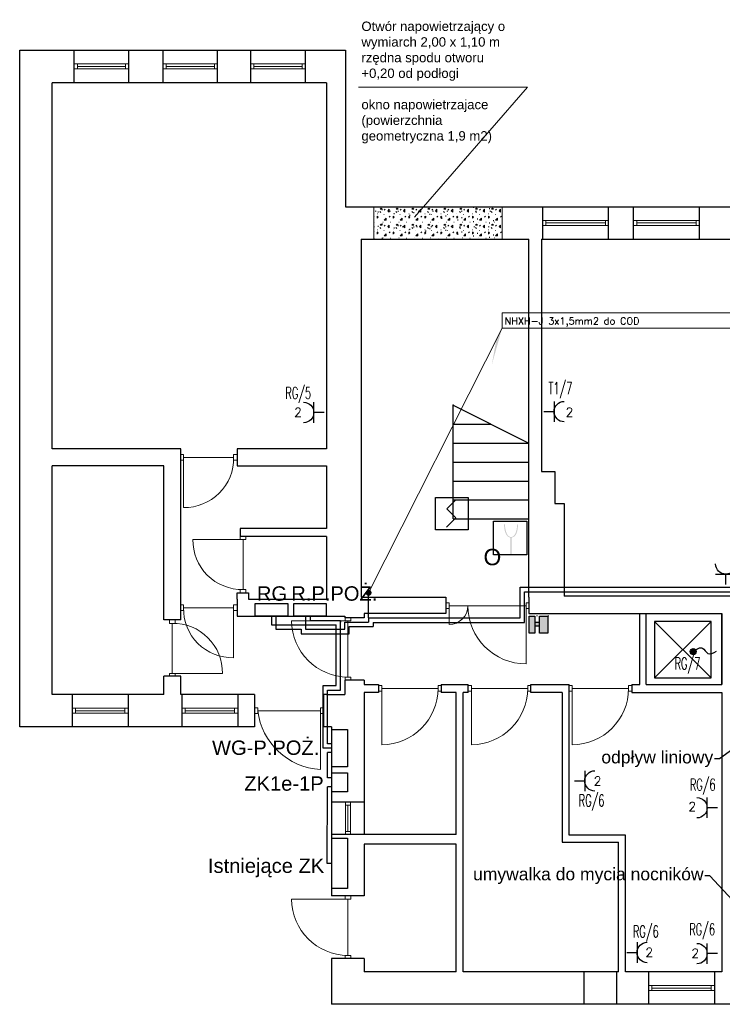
# Model space of a CAD drawing. Header units: millimetres. Extents: x 2260 to 32334, y -33324 to 11762.
# Tile 49 of 79: x 2861 to 3982, y 10012 to 11584. Entities that reach past the tile are written whole.
import ezdxf
from ezdxf import colors
from ezdxf.entities.mleader import LeaderData, LeaderLine
from ezdxf.enums import TextEntityAlignment as Align
from ezdxf.math import Vec2, Vec3

# ---------------------------------------------------------------- set-up
doc = ezdxf.new("R2010")
doc.units = ezdxf.units.MM
for name, color, linetype, lineweight in [('_E_IT_SSP_ROP', 30, 'Continuous', 20), ('E-OPISY', 7, 'Continuous', 0), ('SIEMENS_czujki', 1, 'Continuous', 30), ('stolarka', 3, 'Continuous', 9), ('ściany nośne', 1, 'Continuous', 25)]:
    doc.layers.add(name, color=color, linetype=linetype, lineweight=lineweight)
for name, color, linetype in [('E_gniazda wtyczkowe i siła', 1, 'Continuous'), ('EL_OS_Adres_Opraw', 7, 'Continuous'), ('S_INSTALACJA', 1, 'Continuous'), ('SIEMENS_adres', 7, 'Continuous'), ('SIEMENS_adres_csp', 7, 'Continuous'), ('SIEMENS_grupa', 5, 'Continuous'), ('SIEMENS_komentarze', 7, 'Continuous')]:
    doc.layers.add(name, color=color, linetype=linetype)
doc.layers.add('oddymianie', color=5, linetype='Continuous', lineweight=20, plot=False)
doc.styles.add('ADESK1', font='romans', dxfattribs={"oblique": 15})
doc.styles.add('ARIAL', font='arial.ttf', dxfattribs={"height": 10})
doc.styles.add('ELECTRICAL', font='romans.shx')
doc.styles.add('KO', font='simplex.shx')
doc.styles.add('MtXpl_romans_shx', font='romans.shx')
doc.styles.get("Standard").update_dxf_attribs({"font": 'arial.ttf'})

# ---------------------------------------------------------------- blocks, each defined once
blk = doc.blocks.new('GN_POJEDYNCZ')
at = {"ltscale": 0.5}
for p, q in [((0.5, 0.5), (-0.5, 0.5)), ((0, 0), (0, 0.5))]:
    blk.add_line(p, q, dxfattribs=at)
blk.add_arc((0, 1), 0.5, 180, 0, dxfattribs=at)
blk = doc.blocks.new('Legenda$0$_E_Wypust')
at = {"linetype": 'ByBlock'}
h = blk.add_hatch(color=0, dxfattribs=at)
edge = h.paths.add_edge_path()
edge.add_ellipse((0, 0), major_axis=(0.398, 0), ratio=1, start_angle=0, end_angle=360)
at = {"color": 0, "linetype": 'ByBlock'}
blk.add_circle((0, 0), 0.398, dxfattribs=at)
blk.add_spline([(0, 0), (1.23, 0.46), (1.93, -0.24), (3.08, 0.05)], degree=3, dxfattribs=at)
blk = doc.blocks.new('*U79')
for p, q in [((7.6, 28.6), (-10.5, 10.5)), ((-10.5, 10.5), (8.7, -8.7)), ((8.7, -8.7), (-11.1, -28.4))]:
    blk.add_line(p, q)
blk.add_lwpolyline([(-34.5, 34.5), (34.5, 34.5), (34.5, -34.5), (-34.5, -34.5)], close=True)
at = {"flags": 9}
blk.add_attdef('NAZWA', (-58.3, 81.4), '', height=22, dxfattribs=at)
at = {"layer": 'SIEMENS_adres', "style": 'ARIAL', "width": 0.7, "flags": 8}
blk.add_attdef('ADRES', text='', height=26, dxfattribs=at).set_placement((8.7, 57.1), align=Align.MIDDLE_LEFT)
at = {"layer": 'SIEMENS_adres_csp', "style": 'MtXpl_romans_shx', "flags": 8}
blk.add_attdef('CSP', text='', height=15.6, dxfattribs=at).set_placement((-41.4, 26.4), align=Align.MIDDLE_RIGHT)
at = {"layer": 'SIEMENS_grupa', "style": 'ARIAL', "width": 0.7, "flags": 8}
blk.add_attdef('GRUPA', text='', height=26, dxfattribs=at).set_placement((0, -45.7), align=Align.TOP_CENTER)
at = {"layer": 'SIEMENS_komentarze', "style": 'MtXpl_romans_shx', "flags": 1}
blk.add_attdef('PARAMETR', (-210.6, -12.1), '', height=22, dxfattribs=at)
at = {"layer": 'SIEMENS_komentarze', "style": 'MtXpl_romans_shx'}
blk.add_attdef('UWAGI', (40.4, -11.2), '', height=22, dxfattribs=at)

msp = doc.modelspace()

# ---------------------------------------------------------------- hatches: boundary and pattern name
at = {"transparency": 33554607}
h = msp.add_hatch(color=0, dxfattribs=at)
h.dxf.hatch_style = 1
h.set_gradient(color1=(0, 0, 255), color2=(0, 0, 228), one_color=1, tint=0.44995, name='CYLINDER')
h.paths.add_polyline_path([(3682.943, 10631.726), (3673.958, 10631.726), (3673.958, 10604.266), (3682.943, 10604.266)])
h.paths.add_polyline_path([(3690.496, 10631.726), (3690.496, 10604.266), (3703.915, 10604.266), (3703.915, 10631.726)])
h.paths.add_polyline_path([(3690.496, 10621.127), (3682.943, 10621.127), (3682.943, 10616.239), (3690.496, 10616.239)])
at = {"layer": '_E_IT_SSP_ROP', "lineweight": 30}
h = msp.add_hatch(color=256, dxfattribs=at)
edge = h.paths.add_edge_path()
edge.add_spline(control_points=[(3646.169, 10756.958), (3646.741, 10757.098), (3652.303, 10758.026), (3655.766, 10767.938), (3656.199, 10775.081), (3656.415, 10778.414)], knot_values=[0.41248098, 0.41248098, 0.41248098, 0.41248098, 1.16065763, 6.84798008, 10.93999112, 10.93999112, 10.93999112, 10.93999112], degree=3, periodic=0)
edge.add_line((3656.415, 10778.414), (3655.142, 10778.364))
edge.add_spline(control_points=[(3655.142, 10778.364), (3655.001, 10776.892), (3654.862, 10775.43), (3654.548, 10772.958), (3654.401, 10771.956), (3654.032, 10769.919), (3653.811, 10768.878), (3653.147, 10766.309), (3652.649, 10764.789), (3651.581, 10762.487), (3651.086, 10761.624), (3649.96, 10760.128), (3649.332, 10759.496), (3648.28, 10758.765), (3647.912, 10758.557), (3647.13, 10758.218), (3646.7, 10758.081), (3645.91, 10757.872), (3645.568, 10757.793), (3644.756, 10757.808)], knot_values=[0.09000362, 0.09000362, 0.09000362, 0.09000362, 2.04786432, 2.04786432, 3.36458653, 3.36458653, 4.68130874, 4.68130874, 6.58705887, 6.58705887, 7.88515302, 7.88515302, 9.18324717, 9.18324717, 9.83229424, 9.83229424, 10.48134132, 10.48134132, 10.93999112, 10.93999112, 10.93999112, 10.93999112], degree=3, periodic=0)
edge.add_spline(control_points=[(3645.216, 10757.714), (3644.865, 10757.793), (3644.523, 10757.872), (3643.733, 10758.081), (3643.302, 10758.218), (3642.521, 10758.557), (3642.152, 10758.765), (3641.101, 10759.496), (3640.472, 10760.128), (3639.347, 10761.624), (3638.851, 10762.487), (3637.784, 10764.789), (3637.286, 10766.309), (3636.622, 10768.878), (3636.4, 10769.919), (3636.032, 10771.956), (3635.884, 10772.958), (3635.57, 10775.43), (3635.431, 10776.892), (3635.291, 10778.364)], knot_values=[0.09000362, 0.09000362, 0.09000362, 0.09000362, 0.54865342, 0.54865342, 1.1977005, 1.1977005, 1.84674757, 1.84674757, 3.14484172, 3.14484172, 4.44293587, 4.44293587, 6.348686, 6.348686, 7.66540821, 7.66540821, 8.98213042, 8.98213042, 10.93999112, 10.93999112, 10.93999112, 10.93999112], degree=3, periodic=0)
edge.add_line((3635.291, 10778.364), (3633.82, 10778.197))
edge.add_spline(control_points=[(3633.82, 10778.197), (3634.21, 10775.124), (3634.469, 10767.462), (3638.625, 10757.853), (3643.691, 10757.098), (3644.263, 10756.958)], knot_values=[0.41248098, 0.41248098, 0.41248098, 0.41248098, 4.50449202, 10.19181446, 10.93999112, 10.93999112, 10.93999112, 10.93999112], degree=3, periodic=0)
edge.add_line((3644.263, 10756.958), (3644.263, 10730.889))
edge.add_line((3644.263, 10730.889), (3646.169, 10730.889))
edge.add_line((3646.169, 10730.889), (3646.169, 10756.958))
at = {"layer": 'E-OPISY'}
h = msp.add_hatch(color=0, dxfattribs=at)
h.dxf.hatch_style = 1
h.paths.add_polyline_path([(3630.971, 11091.661), (3614.397, 11032.607), (3621.754, 11073.375)])
h = msp.add_hatch(color=256, dxfattribs=at)
h.dxf.hatch_style = 1
edge = h.paths.add_edge_path()
edge.add_ellipse((3417.836, 10668.8), major_axis=(4.804, 0), ratio=1, start_angle=0, end_angle=360)
at = {"layer": 'oddymianie', "transparency": 33554687}
h = msp.add_hatch(dxfattribs=at)
h.set_pattern_fill('CONCRE', color=0, angle=90)
h.set_pattern_definition([(90, (194.514, 5955.553), (-25.4, 25.4), [3.175, -22.225]), (180, (194.514, 5955.553), (-25.4, -25.4), [3.175, -22.225]), (225, (194.514, 5958.728), (-5e-15, -25.4), [4.49013, -31.4309]), (90, (180.227, 5958.553), (-25.4, 25.4), [3.175, -22.225]), (135, (181.814, 5960.315), (-25.4, 2e-15), [2.24506, -33.67596]), (225, (181.814, 5960.315), (-5e-15, -25.4), [2.24506, -33.67596]), (90, (173.877, 5968.253), (-25.4, 25.4), [4.49013, -20.90987]), (135, (173.877, 5968.253), (-25.4, 2e-15), [3.175, -32.74603]), (225, (173.877, 5972.743), (-5e-15, -25.4), [3.175, -32.74603]), (180, (188.164, 5973.015), (-25.4, -25.4), [3.175, -22.225]), (135, (188.164, 5973.015), (-25.4, 2e-15), [2.24506, -33.67596]), (225, (186.577, 5974.603), (-5e-15, -25.4), [2.24506, -33.67596]), (90, (188.164, 5958.728), (-25.4, 25.4), [1.5875, -21.2725]), (90, (181.814, 5977.778), (-25.4, 25.4), [1.5875, -21.2725]), (180, (178.64, 5969.84), (-25.4, -25.4), [1.5875, -21.2725]), (225, (192.927, 5973.015), (-5e-15, -25.4), [2.24506, -33.67596]), (225, (175.464, 5961.903), (-5e-15, -25.4), [2.24506, -33.67596]), (135, (186.18, 5967.459), (-25.4, 2e-15), [2.24506, -33.67596]), (180, (191.34, 5964.284), (-25.4, -25.4), [0.39687, -25.00313]), (180, (180.624, 5965.475), (-25.4, -25.4), [0.39687, -25.00313]), (180, (176.258, 5977.38), (-25.4, -25.4), [0.39687, -25.00313]), (180, (189.752, 5977.778), (-25.4, -25.4), [0.39687, -25.00313])])
h.paths.add_polyline_path([(3630.784, 11233.217), (3630.784, 11285.511), (3426.099, 11285.511), (3426.099, 11233.511), (3530.573, 11233.216)], is_closed=False)

# ---------------------------------------------------------------- linework, layer by layer
at = {"color": 0}
for points in [[(3682.943, 10631.726), (3682.943, 10604.266), (3673.958, 10604.266), (3673.958, 10631.726)], [(3703.915, 10631.726), (3703.915, 10604.266), (3690.496, 10604.266), (3690.496, 10631.726)], [(3682.943, 10621.127), (3682.943, 10616.239), (3690.496, 10616.239), (3690.496, 10621.127)]]:
    msp.add_lwpolyline(points, close=True, dxfattribs=at)
at = {"layer": '_E_IT_SSP_ROP', "lineweight": 30}
msp.add_lwpolyline([(3617.235, 10783.12), (3670.62, 10783.12), (3670.62, 10729.165), (3617.242, 10729.165)], close=True, dxfattribs=at)
at = {"layer": 'E-OPISY', "color": 0}
msp.add_line((3417.836, 10668.8), (3630.971, 11091.661), dxfattribs=at)
msp.add_lwpolyline([(3630.971, 11115.726), (4037.427, 11115.726), (4037.427, 11091.661), (3630.971, 11091.661)], close=True, dxfattribs=at)
at = {"layer": 'E_gniazda wtyczkowe i siła'}
for p, q in [((3417.836, 10628.545), (3417.836, 10668.8)), ((3659.836, 10628.545), (3659.836, 10677.559)), ((3659.836, 10677.559), (5455.836, 10677.559)), ((3666.836, 10621.545), (3666.836, 10670.559)), ((3666.836, 10670.559), (5377.305, 10670.559)), ((3262.713, 10631.646), (3262.713, 10617.511)), ((3269.713, 10631.646), (3269.713, 10610.511)), ((3317.275, 10631.478), (3317.275, 10610.511)), ((3324.275, 10631.478), (3324.275, 10624.511)), ((3262.713, 10617.511), (3365.836, 10617.511)), ((3324.275, 10624.511), (3372.836, 10624.511)), ((3365.836, 10520.511), (3365.836, 10617.511)), ((3372.836, 10624.511), (3372.836, 10622.045)), ((3372.836, 10513.511), (3372.836, 10624.511)), ((3379.836, 10610.511), (3379.836, 10622.045)), ((3379.836, 10622.045), (3417.836, 10622.045)), ((3417.836, 10628.545), (3659.836, 10628.545)), ((3417.836, 10628.545), (3417.836, 10622.045)), ((3424.836, 10621.545), (3666.836, 10621.545)), ((3424.836, 10621.545), (3424.836, 10615.045)), ((3269.713, 10610.511), (3310.275, 10610.511)), ((3310.275, 10610.511), (3310.275, 10603.511)), ((3310.275, 10603.511), (3386.836, 10603.511)), ((3317.275, 10610.511), (3379.836, 10610.511)), ((3386.836, 10603.511), (3386.836, 10615.045)), ((3386.836, 10615.045), (3424.836, 10615.045)), ((3345.057, 10420.583), (3345.057, 10520.511)), ((3345.057, 10520.511), (3365.836, 10520.511)), ((3352.057, 10427.583), (3352.057, 10513.511)), ((3352.057, 10513.511), (3372.836, 10513.511)), ((3359.174, 10427.583), (3352.057, 10427.583)), ((3359.174, 10420.583), (3345.057, 10420.583)), ((3359.174, 10413.583), (3352.057, 10413.583)), ((3352.057, 10373.065), (3352.057, 10413.583)), ((3358.836, 10373.065), (3352.057, 10373.065)), ((3351.902, 10236.649), (3352.057, 10359.065)), ((3359.016, 10359.065), (3352.057, 10359.065)), ((3358.861, 10236.649), (3351.902, 10236.649))]:
    msp.add_line(p, q, dxfattribs=at)
for points in [[(3236.713, 10651.646), (3288.713, 10651.646), (3288.713, 10631.646), (3236.713, 10631.646)], [(3236.713, 10651.478), (3288.713, 10651.478), (3288.713, 10631.478), (3236.713, 10631.478)], [(3298.275, 10651.478), (3350.275, 10651.478), (3350.275, 10631.478), (3298.275, 10631.478)], [(3384.174, 10450.583), (3384.174, 10390.583), (3359.174, 10390.583), (3359.174, 10450.583)], [(3384.016, 10381.065), (3384.016, 10351.065), (3359.016, 10351.065), (3359.016, 10381.065)], [(3383.861, 10276.649), (3383.861, 10196.649), (3358.861, 10196.649), (3358.861, 10276.649)]]:
    msp.add_lwpolyline(points, close=True, dxfattribs=at)
at = {"layer": 'oddymianie', "color": 0}
for points in [[(3491.169, 11268.924), (3671.462, 11476.169), (3401.868, 11476.169)], [(3426.099, 11233.511), (3426.099, 11270.221)]]:
    msp.add_lwpolyline(points, dxfattribs=at)
msp.add_lwpolyline([(3426.099, 11233.217), (3426.099, 11285.511), (3630.784, 11285.511), (3630.784, 11233.217)], close=True, dxfattribs=at)
at = {"layer": 'stolarka', "color": 0}
for p, q in [((2947.836, 11513.511), (2952.836, 11513.511)), ((2952.836, 11513.511), (2952.836, 11505.511)), ((2952.836, 11513.511), (3029.836, 11513.511)), ((3034.836, 11513.511), (3029.836, 11513.511)), ((3029.836, 11513.511), (3029.836, 11505.511)), ((3089.836, 11513.511), (3094.836, 11513.511)), ((3094.836, 11513.511), (3094.836, 11505.511)), ((3094.836, 11513.511), (3171.836, 11513.511)), ((3176.836, 11513.511), (3171.836, 11513.511)), ((3171.836, 11513.511), (3171.836, 11505.511)), ((3229.836, 11513.511), (3234.836, 11513.511)), ((3234.836, 11513.511), (3234.836, 11505.511)), ((3234.836, 11513.511), (3311.836, 11513.511)), ((3316.836, 11513.511), (3311.836, 11513.511)), ((3311.836, 11513.511), (3311.836, 11505.511)), ((2952.836, 11505.511), (2947.836, 11505.511)), ((2952.836, 11509.511), (3029.836, 11509.511)), ((2952.836, 11505.511), (3029.836, 11505.511)), ((3029.836, 11505.511), (3034.836, 11505.511)), ((3094.836, 11505.511), (3089.836, 11505.511)), ((3094.836, 11509.511), (3171.836, 11509.511)), ((3094.836, 11505.511), (3171.836, 11505.511)), ((3171.836, 11505.511), (3176.836, 11505.511)), ((3234.836, 11505.511), (3229.836, 11505.511)), ((3234.836, 11509.511), (3311.836, 11509.511)), ((3234.836, 11505.511), (3311.836, 11505.511)), ((3311.836, 11505.511), (3316.836, 11505.511)), ((3695.836, 11263.511), (3700.836, 11263.511)), ((3700.836, 11263.511), (3700.836, 11255.511)), ((3700.836, 11263.511), (3795.836, 11263.511)), ((3800.836, 11263.511), (3795.836, 11263.511)), ((3795.836, 11263.511), (3795.836, 11255.511)), ((3840.836, 11263.511), (3845.836, 11263.511)), ((3845.836, 11263.511), (3845.836, 11255.511)), ((3845.836, 11263.511), (3940.836, 11263.511)), ((3945.836, 11263.511), (3940.836, 11263.511)), ((3940.836, 11263.511), (3940.836, 11255.511)), ((3700.836, 11255.511), (3695.836, 11255.511)), ((3700.836, 11259.511), (3795.836, 11259.511)), ((3700.836, 11255.511), (3795.836, 11255.511)), ((3795.836, 11255.511), (3800.836, 11255.511)), ((3845.836, 11255.511), (3840.836, 11255.511)), ((3845.836, 11259.511), (3940.836, 11259.511)), ((3845.836, 11255.511), (3940.836, 11255.511)), ((3940.836, 11255.511), (3945.836, 11255.511)), ((3122.336, 10889.511), (3117.836, 10889.511)), ((3122.336, 10880.511), (3122.336, 10889.511)), ((3202.336, 10885.011), (3122.336, 10885.011)), ((3122.336, 10885.011), (3122.336, 10805.011)), ((3202.336, 10889.511), (3207.836, 10889.511)), ((3202.336, 10880.511), (3202.336, 10889.511)), ((3122.336, 10880.511), (3117.836, 10880.511)), ((3202.336, 10880.511), (3207.836, 10880.511)), ((3212.836, 10754.011), (3212.836, 10758.511)), ((3221.836, 10754.011), (3221.836, 10758.511)), ((3217.336, 10754.011), (3137.336, 10754.011)), ((3212.836, 10754.011), (3221.836, 10754.011)), ((3217.336, 10674.011), (3217.336, 10754.011)), ((3212.836, 10674.011), (3221.836, 10674.011)), ((3212.836, 10674.011), (3212.836, 10668.511)), ((3221.836, 10674.011), (3221.836, 10668.511)), ((3122.336, 10649.511), (3117.836, 10649.511)), ((3122.336, 10640.511), (3122.336, 10649.511)), ((3202.336, 10649.511), (3207.836, 10649.511)), ((3202.336, 10640.511), (3202.336, 10649.511)), ((3546.343, 10652.678), (3540.843, 10652.678)), ((3546.343, 10643.678), (3546.343, 10652.678)), ((3546.343, 10648.178), (3669.337, 10648.178)), ((3546.343, 10648.178), (3546.343, 10618.178)), ((3669.337, 10652.683), (3673.837, 10652.683)), ((3669.337, 10643.683), (3669.337, 10652.683)), ((3669.337, 10648.183), (3669.337, 10555.189)), ((3122.336, 10640.511), (3117.836, 10640.511)), ((3202.336, 10645.011), (3122.336, 10645.011)), ((3202.336, 10645.011), (3202.336, 10565.011)), ((3202.336, 10640.511), (3207.836, 10640.511)), ((3546.343, 10643.678), (3540.843, 10643.678)), ((3669.337, 10643.683), (3673.837, 10643.683)), ((3685.657, 10631.974), (3687.157, 10631.974)), ((3705.657, 10631.974), (3704.157, 10631.974)), ((3099.836, 10620.011), (3099.836, 10625.511)), ((3108.836, 10620.011), (3099.836, 10620.011)), ((3104.336, 10620.011), (3104.336, 10540.011)), ((3108.836, 10620.011), (3108.836, 10625.511)), ((3384.836, 10624.045), (3294.836, 10624.045)), ((3380.336, 10624.045), (3380.336, 10629.045)), ((3380.336, 10624.045), (3389.336, 10624.045)), ((3384.836, 10624.045), (3384.836, 10534.045)), ((3389.336, 10624.045), (3389.336, 10629.045)), ((3099.836, 10540.011), (3099.836, 10535.511)), ((3108.836, 10540.011), (3099.836, 10540.011)), ((3104.336, 10540.011), (3184.336, 10540.011)), ((3108.836, 10540.011), (3108.836, 10535.511)), ((3380.336, 10534.045), (3389.336, 10534.045)), ((3380.336, 10534.045), (3380.336, 10529.045)), ((3389.336, 10534.045), (3389.336, 10529.045)), ((3438.836, 10520.545), (3433.836, 10520.545)), ((3438.836, 10511.545), (3433.836, 10511.545)), ((3438.836, 10511.545), (3438.836, 10520.545)), ((3438.836, 10516.045), (3528.836, 10516.045)), ((3438.836, 10516.045), (3438.836, 10426.045)), ((3528.836, 10520.545), (3533.836, 10520.545)), ((3528.836, 10511.545), (3528.836, 10520.545)), ((3528.836, 10511.545), (3533.836, 10511.545)), ((3581.836, 10520.545), (3576.836, 10520.545)), ((3581.836, 10511.545), (3576.836, 10511.545)), ((3581.836, 10511.545), (3581.836, 10520.545)), ((3581.836, 10516.045), (3671.836, 10516.045)), ((3581.836, 10516.045), (3581.836, 10426.045)), ((3671.836, 10520.545), (3676.836, 10520.545)), ((3671.836, 10511.545), (3671.836, 10520.545)), ((3671.836, 10511.545), (3676.836, 10511.545)), ((3742.836, 10520.545), (3737.836, 10520.545)), ((3742.836, 10511.545), (3737.836, 10511.545)), ((3742.836, 10511.545), (3742.836, 10520.545)), ((3742.836, 10516.045), (3832.836, 10516.045)), ((3742.836, 10516.045), (3742.836, 10426.045)), ((3832.836, 10520.545), (3837.836, 10520.545)), ((3832.836, 10511.545), (3832.836, 10520.545)), ((3832.836, 10511.545), (3837.836, 10511.545)), ((2944.836, 10484.511), (2949.836, 10484.511)), ((2949.836, 10476.511), (2944.836, 10476.511)), ((2949.836, 10484.511), (2949.836, 10476.511)), ((2949.836, 10484.511), (3028.836, 10484.511)), ((2949.836, 10480.511), (3028.836, 10480.511)), ((2949.836, 10476.511), (3028.836, 10476.511)), ((3033.836, 10484.511), (3028.836, 10484.511)), ((3028.836, 10484.511), (3028.836, 10476.511)), ((3028.836, 10476.511), (3033.836, 10476.511)), ((3119.836, 10484.511), (3124.836, 10484.511)), ((3124.836, 10476.511), (3119.836, 10476.511)), ((3124.836, 10484.511), (3124.836, 10476.511)), ((3124.836, 10484.511), (3203.836, 10484.511)), ((3124.836, 10480.511), (3203.836, 10480.511)), ((3124.836, 10476.511), (3203.836, 10476.511)), ((3208.836, 10484.511), (3203.836, 10484.511)), ((3203.836, 10484.511), (3203.836, 10476.511)), ((3203.836, 10476.511), (3208.836, 10476.511)), ((3240.836, 10485.011), (3235.836, 10485.011)), ((3240.836, 10476.011), (3235.836, 10476.011)), ((3240.836, 10476.011), (3240.836, 10485.011)), ((3240.836, 10480.511), (3340.836, 10480.511)), ((3340.836, 10485.011), (3345.836, 10485.011)), ((3340.836, 10476.011), (3340.836, 10485.011)), ((3340.836, 10480.511), (3340.836, 10386.511)), ((3340.836, 10476.011), (3345.836, 10476.011)), ((3380.836, 10329.511), (3380.836, 10334.511)), ((3388.836, 10334.511), (3388.836, 10329.511)), ((3388.836, 10329.511), (3380.836, 10329.511)), ((3380.836, 10329.511), (3380.836, 10287.511)), ((3384.836, 10329.511), (3384.836, 10287.511)), ((3388.836, 10329.511), (3388.836, 10287.511)), ((3388.836, 10287.511), (3380.836, 10287.511)), ((3380.836, 10287.511), (3380.836, 10282.511)), ((3388.836, 10282.511), (3388.836, 10287.511)), ((3384.836, 10179.511), (3294.836, 10179.511)), ((3380.336, 10179.511), (3380.336, 10184.511)), ((3380.336, 10179.511), (3389.336, 10179.511)), ((3384.836, 10179.511), (3384.836, 10089.511)), ((3389.336, 10179.511), (3389.336, 10184.511)), ((3380.336, 10089.511), (3389.336, 10089.511)), ((3380.336, 10089.511), (3380.336, 10084.511)), ((3389.336, 10089.511), (3389.336, 10084.511)), ((3864.845, 10041.511), (3869.845, 10041.511)), ((3869.845, 10041.511), (3869.845, 10033.511)), ((3964.845, 10041.511), (3869.845, 10041.511)), ((3964.845, 10037.511), (3869.845, 10037.511)), ((3969.845, 10041.511), (3964.845, 10041.511)), ((3964.845, 10041.511), (3964.845, 10033.511)), ((3869.845, 10033.511), (3864.845, 10033.511)), ((3964.845, 10033.511), (3869.845, 10033.511)), ((3964.845, 10033.511), (3969.845, 10033.511))]:
    msp.add_line(p, q, dxfattribs=at)
for points in [[(3122.336, 10805.011, 0.42573526), (3202.336, 10885.011)], [(3137.336, 10754.011, 0.42573526), (3217.336, 10674.011)], [(3202.336, 10565.011, -0.42573526), (3122.336, 10645.011)], [(3184.336, 10540.011, 0.42573526), (3104.336, 10620.011)], [(3294.836, 10624.045, 0.41154457), (3384.836, 10534.045)], [(3438.836, 10426.045, 0.41154457), (3528.836, 10516.045)], [(3581.836, 10426.045, 0.41154457), (3671.836, 10516.045)], [(3742.836, 10426.045, 0.41154457), (3832.836, 10516.045)], [(3340.836, 10386.511, -0.36278823), (3240.836, 10480.511)], [(3294.836, 10179.511, 0.41154457), (3384.836, 10089.511)]]:
    msp.add_lwpolyline(points, format="xyb", dxfattribs=at)
for centre, radius, start, end in [((3546.343, 10648.178), 30, 270, 0), ((3669.337, 10648.183), 92.994, 180.003114, 270)]:
    msp.add_arc(centre, radius, start, end, dxfattribs=at)
at = {"layer": 'ściany nośne', "color": 0}
for p, q in [((2860.836, 10454.511), (2860.836, 11535.511)), ((2860.836, 11535.511), (3350.836, 11535.511)), ((2947.836, 11483.511), (2947.836, 11535.511)), ((3034.836, 11483.511), (3034.836, 11535.511)), ((3089.836, 11483.511), (3089.836, 11535.511)), ((3176.836, 11483.511), (3176.836, 11535.511)), ((3229.836, 11483.511), (3229.836, 11535.511)), ((3316.836, 11483.511), (3316.836, 11535.511)), ((3350.836, 11535.511), (3380.836, 11535.511)), ((3380.836, 11535.511), (3380.836, 11285.511)), ((2912.836, 10898.511), (2912.836, 11483.511)), ((2947.836, 11483.511), (2912.836, 11483.511)), ((3034.836, 11483.511), (2947.836, 11483.511)), ((3089.836, 11483.511), (3034.836, 11483.511)), ((3176.836, 11483.511), (3089.836, 11483.511)), ((3229.836, 11483.511), (3176.836, 11483.511)), ((3316.836, 11483.511), (3229.836, 11483.511)), ((3350.836, 11483.511), (3316.836, 11483.511)), ((3350.836, 11483.511), (3350.836, 11233.511)), ((3380.836, 11285.511), (4130.836, 11285.511)), ((3695.836, 11233.511), (3695.836, 11285.511)), ((3800.836, 11233.511), (3800.836, 11285.511)), ((3840.836, 11233.511), (3840.836, 11285.511)), ((3945.836, 11233.511), (3945.836, 11285.511)), ((3350.836, 11233.511), (3350.836, 10898.511)), ((3405.836, 11233.511), (3673.836, 11233.511)), ((3405.836, 11233.511), (3405.836, 10661.8)), ((3673.836, 10661.8), (3673.836, 11233.511)), ((3693.836, 11233.511), (4130.836, 11233.511)), ((3693.836, 11233.511), (3693.836, 10862.559)), ((3552.836, 10968.427), (3673.836, 10907.884)), ((3552.836, 10786.8), (3552.836, 10968.427)), ((3552.836, 10938.155), (3613.336, 10938.155)), ((3552.836, 10907.884), (3673.836, 10907.884)), ((3117.836, 10898.511), (2912.836, 10898.511)), ((3117.836, 10625.511), (3117.836, 10898.511)), ((3350.836, 10898.511), (3207.836, 10898.511)), ((3207.836, 10898.511), (3207.836, 10871.511)), ((2912.836, 10506.511), (2912.836, 10871.511)), ((3090.836, 10871.511), (2912.836, 10871.511)), ((3090.836, 10625.511), (3090.836, 10871.511)), ((3207.836, 10871.511), (3350.836, 10871.511)), ((3350.836, 10871.511), (3350.836, 10771.511)), ((3552.836, 10877.613), (3673.836, 10877.613)), ((3693.836, 10862.559), (3714.836, 10862.559)), ((3714.836, 10862.559), (3714.836, 10811.559)), ((3552.836, 10847.342), (3673.836, 10847.342)), ((3552.836, 10817.071), (3673.836, 10817.071)), ((3714.836, 10811.559), (3729.836, 10811.559)), ((3729.836, 10811.559), (3729.836, 10663.559)), ((3552.836, 10786.8), (3673.836, 10786.8)), ((3350.836, 10771.511), (3212.836, 10771.511)), ((3212.836, 10771.511), (3212.836, 10758.511)), ((3350.836, 10758.511), (3212.836, 10758.511)), ((3350.836, 10758.511), (3350.836, 10658.511)), ((3207.836, 10658.511), (3207.836, 10668.511)), ((3207.836, 10668.511), (3225.836, 10668.511)), ((3225.836, 10668.511), (3225.836, 10658.511)), ((4285.836, 10663.559), (3729.836, 10663.559)), ((3207.836, 10658.511), (3207.836, 10631.511)), ((3225.836, 10658.511), (3350.836, 10658.511)), ((3405.836, 10661.8), (3540.826, 10661.8)), ((3540.826, 10661.8), (3540.826, 10635.545)), ((3540.826, 10661.8), (3540.826, 10635.545)), ((3673.836, 10661.8), (3673.836, 10635.545)), ((3207.836, 10631.511), (3379.836, 10631.511)), ((3379.836, 10631.511), (3379.836, 10629.045)), ((3410.836, 10635.545), (3410.836, 10629.045)), ((3540.826, 10635.545), (3410.836, 10635.545)), ((3673.836, 10635.545), (3981.845, 10635.54)), ((3850.836, 10522.545), (3850.836, 10635.545)), ((3860.836, 10522.545), (3860.836, 10635.545)), ((3981.845, 10635.545), (3981.845, 10522.545)), ((3981.845, 10522.545), (3981.845, 10635.545)), ((3117.836, 10625.511), (3090.836, 10625.511)), ((3410.836, 10629.045), (3379.836, 10629.045)), ((3874.399, 10622.928), (3874.399, 10532.928)), ((3964.399, 10622.928), (3874.399, 10622.928)), ((3874.399, 10622.928), (3964.399, 10532.928)), ((3874.399, 10532.928), (3964.399, 10622.928)), ((3964.399, 10532.928), (3964.399, 10622.928)), ((3090.836, 10506.511), (3090.836, 10535.511)), ((3117.836, 10535.511), (3090.836, 10535.511)), ((3117.836, 10506.511), (3117.836, 10535.511)), ((3379.836, 10529.045), (3379.836, 10506.511)), ((3410.836, 10529.045), (3379.836, 10529.045)), ((3410.836, 10529.045), (3410.836, 10522.545)), ((3410.836, 10522.545), (3433.836, 10522.545)), ((3433.836, 10522.545), (3433.836, 10509.545)), ((3533.836, 10522.545), (3576.836, 10522.545)), ((3533.836, 10522.545), (3533.836, 10509.545)), ((3576.836, 10509.545), (3576.836, 10522.545)), ((3676.836, 10522.545), (3737.836, 10522.545)), ((3676.836, 10522.545), (3737.836, 10522.545)), ((3676.836, 10509.545), (3676.836, 10522.545)), ((3737.836, 10509.528), (3737.836, 10522.561)), ((3837.836, 10522.561), (3837.836, 10509.528)), ((3837.836, 10522.545), (3850.836, 10522.545)), ((3860.836, 10522.545), (3981.845, 10522.545)), ((3874.399, 10532.928), (3964.399, 10532.928)), ((3090.836, 10506.511), (2912.836, 10506.511)), ((2944.836, 10506.511), (2944.836, 10454.511)), ((3033.836, 10506.511), (3033.836, 10454.511)), ((3235.836, 10506.511), (3117.836, 10506.511)), ((3119.836, 10506.511), (3119.836, 10454.511)), ((3208.836, 10506.511), (3208.836, 10454.511)), ((3235.836, 10506.511), (3235.836, 10454.511)), ((3350.836, 10506.511), (3345.836, 10506.511)), ((3345.836, 10506.511), (3345.836, 10454.511)), ((3350.836, 10506.511), (3379.836, 10506.511)), ((3433.836, 10509.545), (3410.836, 10509.545)), ((3410.836, 10509.545), (3410.836, 10282.511)), ((3557.845, 10509.545), (3533.836, 10509.545)), ((3557.845, 10282.511), (3557.845, 10509.545)), ((3576.836, 10509.545), (3568.845, 10509.545)), ((3568.845, 10063.511), (3568.845, 10509.545)), ((3726.845, 10509.517), (3676.836, 10509.545)), ((3726.845, 10509.545), (3726.845, 10281.511)), ((3737.836, 10509.511), (3737.845, 10509.511)), ((3737.845, 10281.511), (3737.845, 10509.511)), ((3837.836, 10509.511), (3981.845, 10509.511)), ((3981.845, 10509.511), (3981.845, 10456.545)), ((3235.836, 10454.511), (2860.836, 10454.511)), ((3358.836, 10454.511), (3345.836, 10454.511)), ((3358.836, 10454.511), (3358.836, 10184.511)), ((3981.845, 10456.545), (3981.845, 10063.511)), ((3410.836, 10334.511), (3358.836, 10334.511)), ((3410.836, 10282.511), (3358.836, 10282.511)), ((3557.845, 10282.511), (3410.836, 10282.511)), ((3726.845, 10281.511), (3726.845, 10270.511)), ((3726.845, 10270.511), (3816.845, 10270.511)), ((3827.845, 10281.511), (3737.845, 10281.511)), ((3816.845, 10063.511), (3816.845, 10270.511)), ((3827.845, 10063.511), (3827.845, 10281.511)), ((3410.836, 10267.511), (3410.836, 10184.511)), ((3557.845, 10267.511), (3410.836, 10267.511)), ((3557.845, 10063.511), (3557.845, 10267.511)), ((3410.836, 10184.511), (3358.836, 10184.511)), ((3358.836, 10084.511), (3358.836, 10011.511)), ((3410.836, 10084.511), (3358.836, 10084.511)), ((3410.836, 10084.511), (3410.836, 10063.511)), ((3557.845, 10063.511), (3410.836, 10063.511)), ((3816.845, 10063.511), (3568.845, 10063.511)), ((3761.845, 10011.511), (3761.845, 10063.511)), ((3813.845, 10011.511), (3813.845, 10063.511)), ((3981.845, 10063.511), (3827.845, 10063.511)), ((3864.845, 10063.511), (3864.845, 10011.511)), ((3969.845, 10063.511), (3969.845, 10011.511)), ((5934.836, 10011.511), (3358.836, 10011.511))]:
    msp.add_line(p, q, dxfattribs=at)
for p in [(3552.836, 10968.427), (3552.836, 10938.155), (3552.836, 10907.884), (3552.836, 10877.613), (3552.836, 10847.342), (3552.836, 10817.071)]:
    msp.add_point(p, dxfattribs=at)

# ---------------------------------------------------------------- block references
at = {"layer": 'E_gniazda wtyczkowe i siła', "linetype": 'Continuous', "xscale": -32.6, "yscale": 32.6, "zscale": 27.2}
for p, rotation in [((3346.72, 10956.777), 89.99999999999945), ((3697.523, 10958.19), 269.9999999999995), ((3988.035, 10682.244), 359.9999999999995), ((3746.442, 10368.343), 269.9999999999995), ((3974.548, 10325.429), 89.9999999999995), ((3830.093, 10094.223), 269.9999999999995), ((3974.548, 10092.492), 89.9999999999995)]:
    msp.add_blockref('GN_POJEDYNCZ', p, dxfattribs=dict(at, rotation=rotation))
at = {"layer": 'S_INSTALACJA', "linetype": 'Continuous', "xscale": 12.168, "yscale": 12.168, "zscale": 0.12168, "rotation": 359.9999999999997}
msp.add_blockref('Legenda$0$_E_Wypust', (3935.951, 10574.819), dxfattribs=at)
at = {"layer": 'SIEMENS_czujki', "xscale": 0.751997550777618, "yscale": 0.751997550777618, "zscale": 0.751997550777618}
msp.add_blockref('*U79', (3550.733, 10795.06), dxfattribs=at)

# ---------------------------------------------------------------- texts
at = {"layer": '_E_IT_SSP_ROP', "lineweight": 25, "insert": (3601.205, 10739.019), "char_height": 26.14606, "width": 32.44039, "attachment_point": 1}
msp.add_mtext('{\\fArial|b0|i0|c238|p34;O}', dxfattribs=at)
at = {"layer": 'E-OPISY', "style": 'KO'}
msp.add_text('NHXH-J 3x1,5mm2 do COD', height=11.2896, dxfattribs=at).set_placement((3634.962, 11097.287))
at = {"layer": 'E_gniazda wtyczkowe i siła', "linetype": 'Continuous', "style": 'ELECTRICAL'}
for p in [(3311.258, 10950.083), (3744.555, 10950.083), (3789.549, 10360.887), (3940.689, 10320.046), (3872.065, 10087.252), (3945.376, 10085.886)]:
    msp.add_text('2', height=14.4, dxfattribs=at).set_placement(p, align=Align.RIGHT)
at = {"layer": 'EL_OS_Adres_Opraw', "style": 'ADESK1', "width": 0.6}
for s, p in [('RG/5', (3305.536, 10997.438, 1.103)), ('T1/7', (3723.897, 11005.16, 1.103)), ('RG/7', (3926.857, 10565.489, 1.103)), ('RG/6', (3951.141, 10371.846, 1.103)), ('RG/6', (3773.78, 10346.629, 1.103)), ('RG/6', (3860.359, 10137.326, 1.103)), ('RG/6', (3950.3, 10140.689, 1.103))]:
    msp.add_text(s, height=19, rotation=359.999997, dxfattribs=at).set_placement(p, align=Align.TOP_CENTER)
at = {"layer": 'EL_OS_Adres_Opraw'}
for s, p in [('RG', (3239.472, 10656.113)), ('R.P.POŻ.', (3294.324, 10656.176)), ('WG-P.POŻ.', (3167.843, 10409.875)), ('ZK1e-1P', (3219.322, 10352.667)), ('Istniejące ZK', (3161.289, 10221.348))]:
    msp.add_text(s, height=23, dxfattribs=at).set_placement(p)
at = {"layer": 'oddymianie', "color": 0, "insert": (3406.33, 11581.17), "char_height": 15, "width": 238.11628, "attachment_point": 1}
msp.add_mtext('Otwór napowietrzający o wymiarch 2,00 x 1,10 m \\Przędna spodu otworu +0,20 od podłogi\\P\\Pokno napowietrzajace (powierzchnia geometryczna 1,9 m2) ', dxfattribs=at)

# ---------------------------------------------------------------- leaders
at = {"layer": 'ściany nośne', "color": 0}
ml = msp.add_multileader_mtext('Standard', dxfattribs=at)
ml.set_content('odpływ liniowy')
ml.set_leader_properties()
ml.build(insert=Vec2(0, 0))
ctx = ml.context
ctx.base_point, ctx.char_height, ctx.plane_origin = Vec3(3788.49, 10403.388), 20, Vec3(4055.983, 10460.53)
ctx.text_align_type = 2
notes = []
notes.append((ctx, [(0, (1, 1, 0), (3977.898, 10403.388), (-1, 0), 8, [(0, [(4055.983, 10460.53)], 0, [])])]))
ctx.mtext.insert, ctx.mtext.alignment, ctx.mtext.flow_direction = Vec3(3967.898, 10416.328), 3, 5
ml = msp.add_multileader_mtext('Standard', dxfattribs=at)
ml.set_content('umywalka do mycia nocników')
ml.set_leader_properties()
ml.build(insert=Vec2(0, 0))
ctx = ml.context
ctx.base_point, ctx.char_height, ctx.plane_origin = Vec3(3584.505, 10216.632), 20, Vec3(4196.881, 10227.971)
ctx.text_align_type = 2
notes.append((ctx, [(0, (1, 1, 0), (3962.521, 10216.632), (-1, 0), 8, [(0, [(4001.329, 10174.997)], 0, [])])]))
ctx.mtext.insert, ctx.mtext.alignment, ctx.mtext.flow_direction = Vec3(3952.521, 10229.572), 3, 5
for ctx, leaders in notes:
    for number, flags, end, landing, length, lines in leaders:
        leader = LeaderData()
        leader.index, (leader.has_last_leader_line, leader.has_dogleg_vector, leader.attachment_direction) = number, flags
        leader.last_leader_point, leader.dogleg_vector, leader.dogleg_length = Vec3(end), Vec3(landing), length
        for number, points, colour, breaks in lines:
            line = LeaderLine()
            line.index, line.vertices, line.color, line.breaks = number, Vec3.list(points), colors.encode_raw_color(colour), breaks
            leader.lines.append(line)
        ctx.leaders.append(leader)

doc.saveas('drawing.dxf')
